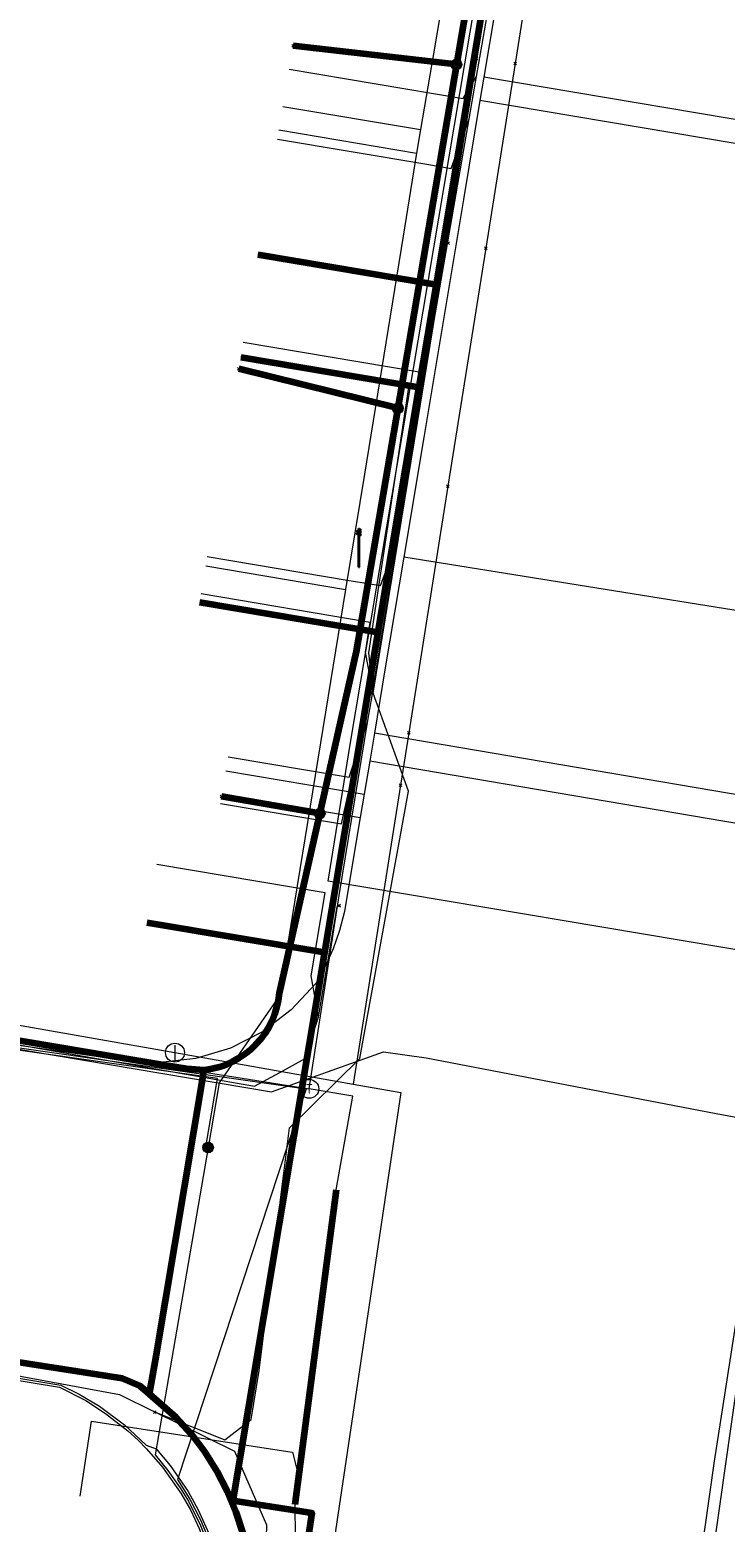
# Model space of a CAD drawing. Extents: x 152558 to 154479, y 462974 to 463683.
# Tile 171 of 212: x 153350 to 153365, y 463453 to 463484. Entities that reach past the tile are written whole.
import ezdxf
from ezdxf.enums import TextEntityAlignment as Align
from ezdxf.lldxf.tags import DXFTag

# ---------------------------------------------------------------- set-up
doc = ezdxf.new("R2010")
doc.units = 0
doc.header["$LTSCALE"] = 0.2
doc.layers.get('0').update_dxf_attribs({"linetype": 'CONTINUOUS'})
for name, color, linetype, lineweight in [('B-RO-KL-DATA_COAXIAAL_17_ZIGGO BV-G', 90, 'KL-DATA-N', 18), ('B-RO-KL-DATA_COAXIAAL_7_ZIGGO BV-G', 90, 'KL-DATA-N', 18), ('B-RO-KL-DATA_HULPSTUK_KPN BV-S', 90, 'CONTINUOUS', 25), ('B-RO-KL-DATA_HULPSTUK_REGGEFIBER OPERATOR BV-S', 90, 'CONTINUOUS', 25), ('B-RO-KL-DATA_KABELBED_KPN BV-G', 90, 'CONTINUOUS', 100), ('B-RO-KL-DATA_KABELBED_ZIGGO BV-G', 90, 'CONTINUOUS', 100), ('B-RO-KL-DATA_MANTELBUIS_PVC_KPN BV-G', 90, 'CONTINUOUS', 100), ('B-RO-KL-DATA_REGGEFIBER OPERATOR BV-G', 90, 'KL-DATA-N', 18), ('B-RO-KL-DATA_STEDIN NETBEHEER BV-G', 90, 'KL-DATA-N', 18), ('B-RO-KL-ET_LS_400 V_STEDIN NETBEHEER BV-G', 190, 'KL-LS-N', 18), ('B-RO-KL-ET_LS_GEMEENTE AMERSFOORT-S', 190, 'CONTINUOUS', 25), ('B-RO-KL-ET_LS_HULPSTUK_STEDIN NETBEHEER BV-S', 190, 'CONTINUOUS', 25), ('B-RO-KL-ET_MS_10 KV_STEDIN NETBEHEER BV-G', 130, 'KL-MS-N', 18), ('B-RO-KL-GAS_LD_HULPSTUK_STEDIN NETBEHEER BV-S', 50, 'CONTINUOUS', 25), ('B-RO-KL-GAS_LD_KOPER_22_0.1 BAR_STEDIN NETBEHEER BV-G', 50, 'KL-GAS-LD-N', 18), ('B-RO-KL-GAS_LD_MANTELBUIS_ASBESTCEMENT_124_STEDIN NETBEHEER BV-G', 50, 'CONTINUOUS', 100), ('B-RO-KL-GAS_LD_PE_32_0.1 BAR_STEDIN NETBEHEER BV-G', 50, 'KL-GAS-LD-N', 18), ('B-RO-KL-GAS_LD_PVC_63_0.1 BAR_STEDIN NETBEHEER BV-G', 50, 'KL-GAS-LD-N', 18), ('B-RO-KL-GAS_LD_STAAL_159_0.1 BAR_STEDIN NETBEHEER BV-G', 50, 'KL-GAS-LD-N', 18), ('B-RO-KL-GAS_LD_STAAL_21_0.1 BAR_STEDIN NETBEHEER BV-G', 50, 'KL-GAS-LD-N', 18), ('B-RO-KL-GAS_LD_STAAL_34_0.1 BAR_STEDIN NETBEHEER BV-G', 50, 'KL-GAS-LD-N', 18), ('B-RO-KL-WATER_100_VITENS-G', 170, 'KL-WATER-N', 18), ('B-RO-KL-WATER_HULPSTUK_VITENS-S', 170, 'CONTINUOUS', 25)]:
    doc.layers.add(name, color=color, linetype=linetype, lineweight=lineweight)
doc.styles.add('NLCS-ISO', font='NLCS-ISO.ttf')
tags = doc.linetypes.add('KL-DATA-N', pattern='A,4,-1,[101,NLCS.SHX,S=0.5,R=0,X=0,Y=0],-1,4,-1,["D",Standard,S=1,R=0,X=-0.25,Y=-0.5],-1.5', length=12.5).pattern_tags.tags
tags[18] = DXFTag(74, 10)
tags = doc.linetypes.add('KL-GAS-LD-N', pattern='A,4,-1,[69,NLCS.SHX,S=0.5,R=0,X=0,Y=0],-1,4,-1,["L",Standard,S=1,R=0,X=0.25,Y=-0.5],-2', length=13).pattern_tags.tags
tags[18] = DXFTag(74, 10)
tags = doc.linetypes.add('KL-LS-N', pattern='A,4,-1,[103,NLCS.SHX,S=0.75,R=0,X=0,Y=0],-1,4,-1,["L",Standard,S=1,R=0,X=0,Y=-0.5],-2', length=13).pattern_tags.tags
tags[18] = DXFTag(74, 10)
tags = doc.linetypes.add('KL-MS-N', pattern='A,4,-1,[103,NLCS.SHX,S=0.75,R=0,X=0,Y=0],-1,4,-1,["M",Standard,S=1,R=0,X=0,Y=-0.5],-2', length=13).pattern_tags.tags
tags[18] = DXFTag(74, 10)
doc.linetypes.add('KL-WATER-N', pattern='A,7,-0.5,[168,NLCS.SHX,S=0.75,R=0,X=0.75,Y=0],-2', length=9.5)

# ---------------------------------------------------------------- blocks, each defined once
blk = doc.blocks.new('SKL-WTB_HULP_T STUK-SO')
at = {"color": 0, "linetype": 'ByBlock', "lineweight": 18}
blk.add_circle((0, 0), 1, dxfattribs=at)
at = {"color": 0, "linetype": 'ByBlock', "lineweight": -2, "style": 'NLCS-ISO'}
blk.add_text('T', height=1, dxfattribs=at).set_placement((0, 0), align=Align.MIDDLE_CENTER)
at = {"color": 0, "linetype": 'ByBlock', "lineweight": 18, "style": 'NLCS-ISO', "flags": 1}
for tag, p in [('TYPE', (1.5, 0)), ('LABEL', (1.5, -1.5)), ('OMSCHRIJVING', (1.5, -3))]:
    blk.add_attdef(tag, p, '', height=1, dxfattribs=at)
blk = doc.blocks.new('SKL-WTB_HULP_MOF-SO')
at = {"linetype": 'ByBlock', "lineweight": 18}
h = blk.add_hatch(color=0, dxfattribs=at)
h.dxf.hatch_style = 1
h.paths.add_polyline_path([(-0.5625, 0, 1), (0.5625, 0, 1)])
at = {"color": 0, "linetype": 'ByBlock', "lineweight": 18}
blk.add_circle((0, 0), 0.5625, dxfattribs=at)
at = {"color": 0, "linetype": 'ByBlock', "lineweight": 18, "style": 'NLCS-ISO', "flags": 1}
for tag, p in [('TYPE', (1.5, 0)), ('LABEL', (1.5, -1.5)), ('OMSCHRIJVING', (1.5, -3))]:
    blk.add_attdef(tag, p, '', height=1, dxfattribs=at)
blk = doc.blocks.new('SKL-WTB_HULP_OVERIG-SO')
at = {"color": 0, "linetype": 'ByBlock', "lineweight": 18}
for points in [[(-0.14, 0.14), (0.14, -0.14)], [(0.14, 0.14), (-0.14, -0.14)]]:
    blk.add_lwpolyline(points, dxfattribs=at)
at = {"color": 0, "linetype": 'ByBlock', "lineweight": 18, "style": 'NLCS-ISO', "flags": 1}
for tag, p in [('TYPE', (1.5, 0)), ('LABEL', (1.5, -1.5)), ('OMSCHRIJVING', (1.5, -3))]:
    blk.add_attdef(tag, p, '', height=1, dxfattribs=at)
blk = doc.blocks.new('SKL-WTB_HULP_AFSLUITER-SO')
at = {"color": 0, "linetype": 'ByBlock', "lineweight": 18}
blk.add_lwpolyline([(0, 0.8), (0, -0.8)], dxfattribs=at)
blk.add_circle((0, 0), 1, dxfattribs=at)
at = {"color": 0, "linetype": 'ByBlock', "lineweight": 18, "style": 'NLCS-ISO', "flags": 1}
for tag, p in [('TYPE', (1.5, 0)), ('LABEL', (1.5, -1.5)), ('OMSCHRIJVING', (1.5, -3))]:
    blk.add_attdef(tag, p, '', height=1, dxfattribs=at)
blk = doc.blocks.new('SKL-ET_LS_MAST-SO')
for p, q in [((-0.05, 2.07), (0.05, 2.07)), ((-0.05, -2), (0.05, -2))]:
    blk.add_line(p, q)
for points in [[(-0.18, 1.76), (-0.22, 1.76), (-0.22, 1.84), (-0.18, 1.84), (-0.18, 1.79)], [(-0.18, 1.79), (-0.05, 1.79)], [(-0.18, 1.76), (-0.05, 1.76)], [(-0.05, -2), (-0.05, 2.07)], [(0.05, -2), (0.05, 2.07)], [(0.18, 1.92), (0.05, 1.92)], [(0.18, 1.89), (0.05, 1.89)], [(0.18, 1.66), (0.05, 1.66)], [(0.18, 1.63), (0.05, 1.63)], [(0.18, 1.89), (0.22, 1.89), (0.22, 1.97), (0.18, 1.97), (0.18, 1.92)], [(0.18, 1.63), (0.22, 1.63), (0.22, 1.71), (0.18, 1.71), (0.18, 1.66)], [(-0.18, 1.49), (-0.22, 1.49), (-0.22, 1.57), (-0.18, 1.57), (-0.18, 1.52)], [(-0.18, 1.52), (-0.05, 1.52)], [(-0.18, 1.49), (-0.05, 1.49)], [(0.18, 1.39), (0.05, 1.39)], [(0.18, 1.36), (0.05, 1.36)], [(0.18, 1.36), (0.22, 1.36), (0.22, 1.44), (0.18, 1.44), (0.18, 1.39)]]:
    blk.add_lwpolyline(points)

msp = doc.modelspace()

# ---------------------------------------------------------------- linework, layer by layer
at = {"layer": 'B-RO-KL-DATA_COAXIAAL_17_ZIGGO BV-G', "flags": 128}
msp.add_lwpolyline([(153325.03, 463555.309), (153326.833, 463565.294), (153328.014, 463571.83), (153328.08, 463572.194), (153333.055, 463570.822), (153335.575, 463570.146), (153341.66, 463568.512), (153345.619, 463567.45), (153353.418, 463565.357), (153353.334, 463565.046), (153367.415, 463561.251), (153370.775, 463560.345), (153371.869, 463558.545), (153368.638, 463539.272), (153368.319, 463537.371), (153367.251, 463530.999), (153366.71, 463527.773), (153365.689, 463521.684), (153364.895, 463516.951), (153364.585, 463515.103), (153363.172, 463506.675), (153362.99, 463505.591), (153362.053, 463500), (153361.595, 463497.261), (153361.414, 463496.177), (153360.532, 463490.903), (153359.497, 463484.716), (153358.545, 463479.023), (153358.182, 463476.854), (153357.317, 463471.68), (153356.184, 463464.908), (153354.248, 463453.329), (153355.921, 463453.071), (153355.784, 463452.182), (153355.035, 463447.33), (153353.629, 463438.218), (153353.507, 463437.428), (153352.512, 463430.984), (153351.902, 463427.031), (153350.603, 463418.611), (153350.374, 463417.129), (153349.029, 463408.411), (153348.812, 463407.011), (153348.61, 463406.053), (153348.286, 463405.129), (153348.215, 463404.987), (153347.845, 463404.254), (153347.294, 463403.445), (153346.699, 463402.774), (153346.144, 463402.233), (153345.528, 463401.762), (153344.86, 463401.369), (153344.149, 463401.059), (153343.407, 463400.836), (153342.498, 463394.924)], dxfattribs=at)
at = {"layer": 'B-RO-KL-DATA_COAXIAAL_7_ZIGGO BV-G', "flags": 128}
for points in [[(153368.319, 463537.371), (153367.251, 463530.999), (153366.71, 463527.773), (153365.689, 463521.684), (153364.895, 463516.951), (153364.585, 463515.103), (153363.172, 463506.675), (153362.99, 463505.591), (153362.053, 463500), (153361.595, 463497.261), (153361.414, 463496.177), (153360.532, 463490.903), (153359.497, 463484.716), (153358.545, 463479.023), (153358.182, 463476.854), (153357.317, 463471.68), (153356.184, 463464.908), (153352.436, 463465.537)], [(153368.319, 463537.371), (153367.251, 463530.999), (153366.71, 463527.773), (153365.689, 463521.684), (153364.895, 463516.951), (153364.585, 463515.103), (153363.172, 463506.675), (153362.99, 463505.591), (153362.053, 463500), (153361.595, 463497.261), (153361.414, 463496.177), (153360.532, 463490.903), (153359.497, 463484.716), (153358.545, 463479.023), (153358.182, 463476.854), (153357.317, 463471.68), (153356.184, 463464.908), (153352.436, 463465.537)], [(153368.319, 463537.371), (153367.251, 463530.999), (153366.71, 463527.773), (153365.689, 463521.684), (153364.895, 463516.951), (153364.585, 463515.103), (153363.172, 463506.675), (153362.99, 463505.591), (153362.053, 463500), (153361.595, 463497.261), (153361.414, 463496.177), (153360.532, 463490.903), (153359.497, 463484.716), (153358.545, 463479.023), (153358.182, 463476.854), (153357.317, 463471.68), (153356.184, 463464.908), (153352.436, 463465.537)], [(153368.319, 463537.371), (153367.251, 463530.999), (153366.71, 463527.773), (153365.689, 463521.684), (153364.895, 463516.951), (153364.585, 463515.103), (153363.172, 463506.675), (153362.99, 463505.591), (153362.053, 463500), (153361.595, 463497.261), (153361.414, 463496.177), (153360.532, 463490.903), (153359.497, 463484.716), (153358.545, 463479.023), (153358.182, 463476.854), (153357.317, 463471.68), (153356.184, 463464.908), (153352.436, 463465.537)], [(153368.319, 463537.371), (153367.251, 463530.999), (153366.71, 463527.773), (153365.689, 463521.684), (153364.895, 463516.951), (153364.585, 463515.103), (153363.172, 463506.675), (153362.99, 463505.591), (153362.053, 463500), (153361.595, 463497.261), (153361.414, 463496.177), (153360.532, 463490.903), (153359.497, 463484.716), (153358.545, 463479.023), (153358.182, 463476.854), (153357.317, 463471.68), (153356.184, 463464.908), (153352.436, 463465.537)], [(153368.319, 463537.371), (153367.251, 463530.999), (153366.71, 463527.773), (153365.689, 463521.684), (153364.895, 463516.951), (153364.585, 463515.103), (153363.172, 463506.675), (153362.99, 463505.591), (153362.053, 463500), (153361.595, 463497.261), (153361.414, 463496.177), (153360.532, 463490.903), (153359.497, 463484.716), (153358.545, 463479.023), (153354.775, 463479.658)], [(153368.319, 463537.371), (153367.251, 463530.999), (153366.71, 463527.773), (153365.689, 463521.684), (153364.895, 463516.951), (153364.585, 463515.103), (153363.172, 463506.675), (153362.99, 463505.591), (153362.053, 463500), (153361.595, 463497.261), (153361.414, 463496.177), (153360.532, 463490.903), (153359.497, 463484.716), (153358.545, 463479.023), (153354.775, 463479.658)]]:
    msp.add_lwpolyline(points, dxfattribs=at)
at = {"layer": 'B-RO-KL-DATA_KABELBED_KPN BV-G', "flags": 128}
for points in [[(153360.117, 463490.363), (153358.975, 463483.675), (153357.736, 463476.411), (153356.858, 463471.269), (153355.228, 463464.049), (153355.208, 463463.898), (153355.175, 463463.749), (153355.13, 463463.603), (153355.073, 463463.462), (153355.004, 463463.326), (153354.923, 463463.197), (153354.832, 463463.075), (153354.731, 463462.96), (153354.621, 463462.855), (153354.502, 463462.76), (153354.376, 463462.675), (153354.243, 463462.601), (153354.104, 463462.538), (153353.96, 463462.488), (153353.812, 463462.45), (153353.662, 463462.424), (153353.636, 463462.425)], [(153358.975, 463483.675), (153355.522, 463484.069)], [(153357.736, 463476.411), (153354.374, 463477.245)], [(153356.085, 463467.846), (153354.011, 463468.206)], [(153353.636, 463462.425), (153353.277, 463462.45), (153352.793, 463462.529), (153341.718, 463464.395), (153333.573, 463465.766), (153323.981, 463467.38)], [(153353.636, 463462.425), (153353.615, 463462.294), (153352.619, 463456.377), (153352.476, 463455.584)], [(153353.615, 463462.294), (153352.619, 463456.377)], [(153330.544, 463459.105), (153330.864, 463459.125), (153331.186, 463459.117), (153331.505, 463459.082), (153351.906, 463455.916), (153352.274, 463455.76), (153352.476, 463455.584)], [(153352.476, 463455.584), (153353.046, 463455.093), (153353.366, 463454.738), (153353.655, 463454.357), (153353.91, 463453.953), (153354.13, 463453.528), (153354.313, 463453.087), (153354.457, 463452.631), (153354.562, 463452.164), (153354.627, 463451.691), (153354.651, 463451.213), (153354.634, 463450.736), (153354.576, 463450.261), (153353.601, 463443.94), (153353.388, 463442.556), (153352.031, 463433.76), (153351.971, 463433.368), (153351.251, 463428.702), (153351.251, 463428.701)]]:
    msp.add_lwpolyline(points, dxfattribs=at)
at = {"layer": 'B-RO-KL-DATA_KABELBED_ZIGGO BV-G', "flags": 128}
for points in [[(153359.497, 463484.716), (153358.545, 463479.023)], [(153354.775, 463479.658), (153358.545, 463479.023)], [(153358.545, 463479.023), (153358.182, 463476.854)], [(153354.415, 463477.488), (153358.182, 463476.854)], [(153358.182, 463476.854), (153357.317, 463471.68)], [(153353.541, 463472.316), (153357.317, 463471.68)], [(153357.317, 463471.68), (153356.184, 463464.908)], [(153356.184, 463464.908), (153352.436, 463465.537)], [(153356.184, 463464.908), (153354.248, 463453.329), (153355.921, 463453.071), (153355.784, 463452.182)]]:
    msp.add_lwpolyline(points, dxfattribs=at)
at = {"layer": 'B-RO-KL-DATA_MANTELBUIS_PVC_KPN BV-G', "flags": 128}
msp.add_lwpolyline([(153353.615, 463462.294), (153352.619, 463456.377)], dxfattribs=at)
at = {"layer": 'B-RO-KL-DATA_REGGEFIBER OPERATOR BV-G', "flags": 128}
for points in [[(153352.59, 463455.207), (153354.08, 463454.613), (153354.637, 463455.042), (153354.807, 463456.075), (153355.445, 463461.208), (153356.936, 463462.674), (153357.963, 463468.322), (153357.214, 463470.391), (153359.627, 463485.102), (153362.947, 463505.182), (153366.108, 463524.115), (153367.795, 463534.653)], [(153357.214, 463470.391), (153357.21, 463471.196), (153358.188, 463477.17), (153354.469, 463477.8)], [(153357.214, 463470.391), (153357.121, 463471.24), (153357.978, 463476.899), (153354.418, 463477.496)], [(153357.214, 463470.391), (153357.052, 463471.256), (153357.155, 463471.887), (153353.576, 463472.488)], [(153319.856, 463467.799), (153335.541, 463465.443), (153354.709, 463462.084), (153355.242, 463462.378)], [(153356.061, 463463.549), (153355.903, 463464.415), (153356.199, 463466.174), (153352.644, 463466.772)], [(153355.242, 463462.378), (153355.775, 463462.673), (153356.061, 463463.549), (153356.453, 463465.875)], [(153319.8, 463453.7), (153320.235, 463456.063), (153324.836, 463455.217), (153333.889, 463453.726), (153334.637, 463454.021), (153335.686, 463459.336), (153336.844, 463464.888), (153337.306, 463464.962), (153355.068, 463461.963), (153357.432, 463462.813), (153358.335, 463462.683), (153364.47, 463461.508), (153365.917, 463461.241)], [(153320.181, 463456.024), (153334.217, 463453.445), (153334.466, 463453.688), (153335.394, 463458.247), (153336.145, 463458.472), (153351.854, 463455.571), (153352.59, 463455.207)], [(153354.566, 463448.322), (153354.804, 463449.688), (153354.938, 463451.806), (153354.97, 463452.813), (153354.289, 463454.369), (153352.59, 463455.207)]]:
    msp.add_lwpolyline(points, dxfattribs=at)
at = {"layer": 'B-RO-KL-DATA_STEDIN NETBEHEER BV-G', "flags": 128}
msp.add_lwpolyline([(153378.061, 463454.322), (153377.977, 463454.515), (153377.541, 463455.166), (153376.997, 463455.73), (153376.361, 463456.189), (153375.653, 463456.527), (153371.034, 463458.127), (153369.773, 463458.667), (153368.637, 463459.435), (153367.665, 463460.404), (153366.894, 463461.538), (153366.351, 463462.798), (153366.03, 463464.287), (153365.978, 463464.43), (153365.901, 463464.56), (153365.801, 463464.674), (153365.682, 463464.768), (153365.548, 463464.838), (153365.403, 463464.882), (153356.264, 463466.417), (153356.737, 463469.346), (153361.906, 463500), (153367.082, 463530.524), (153371.556, 463557.859), (153371.607, 463558.511), (153371.625, 463559.254), (153371.577, 463559.927), (153371.423, 463560.637), (153371.199, 463561.353), (153370.959, 463561.954), (153370.675, 463562.513), (153370.25, 463563.158), (153369.763, 463563.763), (153369.615, 463563.987), (153369.51, 463564.233), (153369.451, 463564.495), (153369.44, 463564.763), (153369.477, 463565.028), (153370.889, 463572.299), (153370.708, 463574.877)], dxfattribs=at)
at = {"layer": 'B-RO-KL-ET_LS_400 V_STEDIN NETBEHEER BV-G', "flags": 128}
for points in [[(153377.094, 463582.874), (153377.002, 463582.528), (153376.83, 463581.882), (153376.672, 463581.289), (153376.655, 463581.227), (153375.581, 463577.194), (153375.483, 463576.892), (153375.354, 463576.601), (153375.194, 463576.326), (153375.006, 463576.069), (153374.793, 463575.834), (153374.547, 463575.616), (153374.278, 463575.426), (153373.991, 463575.267), (153373.688, 463575.14), (153373.372, 463575.047), (153373.081, 463574.993), (153372.785, 463574.968), (153372.489, 463574.973), (153372.194, 463575.007), (153371.903, 463575.068), (153370.595, 463575.42), (153370.112, 463575.549), (153369.629, 463575.679), (153369.549, 463575.39), (153366.699, 463565.082), (153368.623, 463564.587), (153369.009, 463564.449), (153369.38, 463564.285), (153369.739, 463564.094), (153370.083, 463563.878), (153370.41, 463563.637), (153370.714, 463563.379), (153370.999, 463563.1), (153371.264, 463562.801), (153371.508, 463562.485), (153371.728, 463562.152), (153371.935, 463561.784), (153372.114, 463561.401), (153372.264, 463561.006), (153372.384, 463560.601), (153372.474, 463560.189), (153372.515, 463559.833), (153372.535, 463559.475), (153372.531, 463559.116), (153372.505, 463558.759), (153372.455, 463558.403), (153371.924, 463555.783), (153371.772, 463555.033), (153371.148, 463551.956), (153370.091, 463546.741), (153369.51, 463543.876), (153368.954, 463541.132), (153368.038, 463534.491), (153367.655, 463531.983), (153367.135, 463528.576), (153367.058, 463528.075), (153366.886, 463526.949), (153366.526, 463524.79), (153366.351, 463523.755), (153365.675, 463519.765), (153365.5, 463518.73), (153364.824, 463514.736), (153364.65, 463513.705), (153364.539, 463513.052), (153363.974, 463509.713), (153363.827, 463508.844), (153363.288, 463505.661), (153362.976, 463503.819), (153362.749, 463502.477), (153362.318, 463499.931), (153361.455, 463494.765), (153361.233, 463493.438), (153361.101, 463492.645), (153360.615, 463489.738), (153359.802, 463484.873), (153359.557, 463483.405), (153359.474, 463482.911), (153359.125, 463480.819), (153358.285, 463475.793), (153357.863, 463473.266), (153357.472, 463470.928), (153357.241, 463469.548), (153357.142, 463468.954), (153357.026, 463468.258), (153356.944, 463467.765), (153356.768, 463466.712), (153356.611, 463465.776), (153356.507, 463465.378), (153356.371, 463464.99), (153356.202, 463464.615), (153356.002, 463464.256), (153355.485, 463463.697), (153354.876, 463463.237), (153354.197, 463462.892), (153353.467, 463462.672), (153352.71, 463462.584), (153351.949, 463462.63), (153349.43, 463462.988), (153349.176, 463463.024), (153348.033, 463456.197), (153350.612, 463455.77), (153351.001, 463455.577), (153351.428, 463455.321), (153351.956, 463454.929), (153352.418, 463454.5), (153352.627, 463454.424), (153352.924, 463454.069), (153353.301, 463453.521), (153353.518, 463453.133), (153353.777, 463452.554), (153353.961, 463451.992), (153354.068, 463451.538), (153354.142, 463451.047), (153354.175, 463450.533), (153354.154, 463449.879), (153350.285, 463425.136), (153351.823, 463424.891), (153358.899, 463423.696)], [(153368.904, 463541.139), (153368.454, 463537.875), (153367.989, 463534.498), (153367.404, 463530.668), (153366.781, 463526.591), (153366.594, 463525.485), (153366.034, 463522.176), (153365.855, 463521.116), (153364.447, 463512.801), (153364.366, 463512.322), (153363.239, 463505.668), (153362.803, 463503.09), (153362.449, 463500.999), (153362.28, 463500), (153360.96, 463498.478), (153360.193, 463493.951), (153359.753, 463491.353), (153359.369, 463489.09), (153358.49, 463483.901), (153358.218, 463482.298), (153358.135, 463481.804), (153357.848, 463480.047), (153357.029, 463475.018), (153356.632, 463472.584), (153356.209, 463469.988), (153355.231, 463463.987), (153353.96, 463462.155), (153353.725, 463460.79)], [(153373.112, 463481.125), (153359.557, 463483.405)], [(153355.306, 463482.787), (153358.218, 463482.298)], [(153373.029, 463480.632), (153359.474, 463482.911)], [(153311.902, 463482.165), (153310.942, 463475.934), (153310.568, 463473.51), (153310.584, 463472.999), (153310.599, 463472.5), (153310.817, 463471.513), (153311.214, 463470.584), (153311.778, 463469.745), (153312.488, 463469.025), (153313.319, 463468.451), (153314.243, 463468.041), (153315.227, 463467.81), (153316.311, 463467.652), (153321.119, 463466.952), (153327.974, 463465.954), (153328.49, 463465.879), (153346.86, 463463.252), (153346.967, 463463.288), (153355.802, 463462.029), (153353.076, 463453.777), (153353.341, 463453.356), (153353.568, 463452.919), (153353.763, 463452.45), (153353.941, 463451.878), (153354.04, 463451.413), (153354.101, 463450.959), (153354.127, 463450.355), (153354.105, 463449.887), (153350.563, 463427.24)], [(153355.223, 463482.294), (153358.135, 463481.804)], [(153371.424, 463471.087), (153357.863, 463473.266)], [(153353.675, 463473.081), (153356.632, 463472.584)], [(153369.771, 463467.42), (153357.241, 463469.548)], [(153369.671, 463466.828), (153357.142, 463468.954)], [(153354.102, 463468.749), (153357.026, 463468.258)], [(153354.019, 463468.256), (153356.944, 463467.765)], [(153353.725, 463460.79), (153353.676, 463460.798), (153353.925, 463462.246), (153346.976, 463463.236), (153346.867, 463463.301), (153335.001, 463464.992), (153331.437, 463465.5)], [(153353.725, 463460.79), (153352.605, 463454.299), (153352.877, 463453.966), (153353.133, 463453.601), (153353.308, 463453.314), (153353.565, 463452.806), (153353.767, 463452.29), (153353.894, 463451.862), (153354.007, 463451.314), (153354.053, 463450.943), (153354.078, 463450.434), (153354.056, 463449.895), (153352.982, 463443.025), (153351.329, 463432.457), (153350.514, 463427.247), (153350.563, 463427.24)], [(153304.317, 463460.201), (153310.218, 463458.947), (153313.071, 463458.475), (153317.125, 463457.805), (153335.467, 463454.772), (153336.06, 463458.114), (153348.824, 463456.017), (153350.583, 463455.728), (153351.138, 463455.442), (153351.559, 463455.171), (153352.028, 463454.802), (153352.245, 463454.603), (153352.424, 463454.422), (153352.763, 463454.032), (153353.149, 463453.484), (153353.351, 463453.133), (153353.54, 463452.74), (153353.767, 463452.129), (153353.905, 463451.597), (153354.007, 463450.907), (153354.028, 463450.368), (153354.007, 463449.903), (153353.396, 463445.999), (153352.809, 463442.243), (153352.48, 463440.143), (153351.693, 463435.11), (153350.919, 463430.16), (153350.119, 463425.043), (153350.114, 463425.013), (153351.799, 463424.744), (153358.86, 463423.551)]]:
    msp.add_lwpolyline(points, dxfattribs=at)
at = {"layer": 'B-RO-KL-ET_MS_10 KV_STEDIN NETBEHEER BV-G', "flags": 128}
msp.add_lwpolyline([(153362.583, 463426.721), (153360.813, 463426.985), (153365.323, 463458.658), (153371.906, 463500), (153376.173, 463529.059), (153383.457, 463567.198), (153383.621, 463567.572), (153383.849, 463567.911), (153384.134, 463568.205), (153384.465, 463568.445), (153384.833, 463568.622), (153385.227, 463568.733), (153385.634, 463568.772), (153386.041, 463568.738), (153499.84, 463539.091)], dxfattribs=at)
at = {"layer": 'B-RO-KL-GAS_LD_KOPER_22_0.1 BAR_STEDIN NETBEHEER BV-G', "flags": 128}
for points in [[(153355.439, 463483.576), (153359.119, 463482.957), (153359.403, 463483.418)], [(153355.19, 463482.097), (153358.347, 463481.566)], [(153353.708, 463473.278), (153356.667, 463472.781)], [(153353.986, 463468.059), (153356.544, 463467.63), (153357.241, 463470.752), (153357.261, 463470.749)]]:
    msp.add_lwpolyline(points, dxfattribs=at)
at = {"layer": 'B-RO-KL-GAS_LD_MANTELBUIS_ASBESTCEMENT_124_STEDIN NETBEHEER BV-G', "flags": 128}
msp.add_lwpolyline([(153355.567, 463453.244), (153356.439, 463459.895)], dxfattribs=at)
at = {"layer": 'B-RO-KL-GAS_LD_PE_32_0.1 BAR_STEDIN NETBEHEER BV-G', "flags": 128}
for points in [[(153358.347, 463481.566), (153358.862, 463481.479), (153359.248, 463482.529)], [(153356.667, 463472.781), (153357.373, 463472.663), (153357.733, 463473.616)], [(153355.412, 463454.364), (153355.51, 463454.349), (153355.643, 463453.823)]]:
    msp.add_lwpolyline(points, dxfattribs=at)
at = {"layer": 'B-RO-KL-GAS_LD_PVC_63_0.1 BAR_STEDIN NETBEHEER BV-G', "flags": 128}
for points in [[(153355.865, 463462.029), (153356.497, 463466.113), (153357.099, 463469.767), (153357.193, 463470.337), (153357.261, 463470.749), (153357.733, 463473.616), (153357.96, 463474.995), (153358.392, 463477.619), (153358.851, 463480.251), (153359.248, 463482.529), (153359.403, 463483.418), (153359.452, 463483.702), (153360.343, 463488.817), (153360.852, 463491.952), (153360.978, 463492.742), (153361.252, 463494.461), (153362.001, 463498.933), (153362.441, 463501.556), (153362.64, 463502.739), (153362.656, 463502.837), (153363.618, 463508.565), (153364.18, 463511.916), (153364.43, 463513.395), (153364.532, 463513.999), (153365.309, 463518.602), (153365.934, 463522.305), (153366, 463522.694), (153366.196, 463523.858), (153366.823, 463527.569), (153367.132, 463529.395), (153367.405, 463531.018), (153367.48, 463531.466), (153370.155, 463547.459), (153371.096, 463553.098), (153371.789, 463556.692), (153372.558, 463560.543)], [(153348.109, 463463.259), (153355.865, 463462.029)], [(153333.874, 463313.212), (153334.878, 463318.007), (153335.389, 463321.47), (153335.464, 463321.977), (153336.655, 463330.071), (153337.353, 463334.343), (153338.561, 463342.13), (153338.676, 463342.872), (153338.983, 463344.85), (153339.05, 463345.26), (153339.825, 463349.936), (153340.04, 463351.291), (153340.259, 463352.673), (153340.466, 463353.975), (153340.704, 463355.473), (153341.369, 463359.681), (153342.027, 463363.906), (153342.211, 463365.089), (153342.519, 463367.066), (153342.747, 463368.534), (153343.028, 463370.336), (153343.448, 463373.248), (153343.969, 463376.819), (153344.082, 463377.524), (153344.305, 463378.92), (153344.619, 463380.892), (153344.762, 463381.785), (153345.392, 463385.728), (153345.603, 463387.06), (153345.885, 463389.041), (153346.102, 463390.559), (153346.521, 463393.495), (153346.65, 463394.402), (153347.718, 463401.446), (153349.059, 463409.462), (153349.433, 463411.696), (153349.649, 463413.09), (153349.703, 463413.435), (153349.711, 463413.486), (153350.507, 463418.621), (153351.188, 463423.016), (153351.311, 463423.806), (153351.343, 463424.015), (153352.032, 463428.462), (153352.555, 463431.762), (153352.845, 463433.537), (153353.073, 463434.93), (153353.981, 463440.482), (153354.12, 463441.333), (153354.346, 463442.714), (153354.519, 463443.773), (153354.772, 463445.704), (153355.44, 463450.802), (153355.58, 463451.868), (153355.567, 463453.244), (153355.643, 463453.823), (153356.436, 463459.895), (153356.785, 463461.872), (153355.865, 463462.029)]]:
    msp.add_lwpolyline(points, dxfattribs=at)
at = {"layer": 'B-RO-KL-GAS_LD_STAAL_159_0.1 BAR_STEDIN NETBEHEER BV-G', "flags": 128}
msp.add_lwpolyline([(153339.407, 463297.017), (153342.29, 463299.962), (153347.563, 463337.102), (153357.087, 463406.393), (153360.252, 463424.646), (153364.432, 463454.162), (153370.984, 463496.208), (153372.144, 463503.105), (153379.46, 463545.968), (153385.687, 463573.01)], dxfattribs=at)
at = {"layer": 'B-RO-KL-GAS_LD_STAAL_21_0.1 BAR_STEDIN NETBEHEER BV-G', "flags": 128}
msp.add_lwpolyline([(153354.152, 463469.045), (153356.707, 463468.616), (153357.099, 463469.767)], dxfattribs=at)
at = {"layer": 'B-RO-KL-GAS_LD_STAAL_34_0.1 BAR_STEDIN NETBEHEER BV-G', "flags": 128}
msp.add_lwpolyline([(153351.017, 463453.423), (153351.261, 463455.005), (153355.412, 463454.364)], dxfattribs=at)
at = {"layer": 'B-RO-KL-WATER_100_VITENS-G', "flags": 128}
for points in [[(153375.998, 463534.745), (153370.723, 463535.573), (153368.988, 463535.845), (153368.281, 463531.744), (153367.611, 463527.86), (153366.883, 463523.64), (153366.016, 463518.617), (153365.149, 463513.594), (153364.311, 463508.739), (153363.444, 463503.716), (153362.811, 463500.049), (153362.611, 463498.791), (153361.812, 463493.76), (153361.038, 463488.883), (153360.215, 463483.696), (153359.595, 463479.794), (153358.796, 463474.762), (153357.969, 463469.552), (153357.793, 463468.446), (153356.79, 463462.129)], [(153310.407, 463470.317), (153317.614, 463469.044), (153321.19, 463468.413), (153327.979, 463467.215), (153331.517, 463466.591), (153334.938, 463465.987), (153348.687, 463463.56), (153349.371, 463463.439), (153353.025, 463462.794)], [(153353.025, 463462.794), (153356.79, 463462.129)], [(153356.79, 463462.129), (153357.803, 463461.95), (153355.988, 463449.806), (153355.382, 463445.748), (153354.505, 463439.879), (153353.753, 463434.842), (153353, 463429.805), (153352.248, 463424.768), (153351.496, 463419.731), (153350.912, 463415.818), (153350.16, 463410.781), (153349.4, 463405.689), (153348.639, 463400.596)]]:
    msp.add_lwpolyline(points, dxfattribs=at)

# ---------------------------------------------------------------- block references
at = {"layer": 'B-RO-KL-DATA_HULPSTUK_KPN BV-S', "xscale": 0.2, "yscale": 0.2, "zscale": 0.2}
for name, p in [('SKL-WTB_HULP_OVERIG-SO', (153355.522, 463484.069)), ('SKL-WTB_HULP_MOF-SO', (153358.975, 463483.675)), ('SKL-WTB_HULP_OVERIG-SO', (153358.975, 463483.675)), ('SKL-WTB_HULP_OVERIG-SO', (153354.374, 463477.245)), ('SKL-WTB_HULP_MOF-SO', (153357.736, 463476.411)), ('SKL-WTB_HULP_OVERIG-SO', (153357.736, 463476.411)), ('SKL-WTB_HULP_OVERIG-SO', (153354.011, 463468.206)), ('SKL-WTB_HULP_MOF-SO', (153356.085, 463467.846)), ('SKL-WTB_HULP_OVERIG-SO', (153356.085, 463467.846)), ('SKL-WTB_HULP_OVERIG-SO', (153353.636, 463462.425)), ('SKL-WTB_HULP_OVERIG-SO', (153353.636, 463462.425)), ('SKL-WTB_HULP_OVERIG-SO', (153353.636, 463462.425)), ('SKL-WTB_HULP_OVERIG-SO', (153352.476, 463455.584)), ('SKL-WTB_HULP_OVERIG-SO', (153352.476, 463455.584)), ('SKL-WTB_HULP_OVERIG-SO', (153352.476, 463455.584))]:
    msp.add_blockref(name, p, dxfattribs=at)
at = {"layer": 'B-RO-KL-DATA_HULPSTUK_REGGEFIBER OPERATOR BV-S', "xscale": 0.2, "yscale": 0.2, "zscale": 0.2}
for p in [(153359.4, 463483.8), (153358.8, 463479.9), (153357.9, 463474.9), (153357.2, 463470.4), (153356.5, 463465.9), (153352.6, 463455.2)]:
    msp.add_blockref('SKL-WTB_HULP_OVERIG-SO', p, dxfattribs=at)
at = {"layer": 'B-RO-KL-ET_LS_GEMEENTE AMERSFOORT-S', "xscale": 0.2, "yscale": 0.2, "zscale": 0.2}
msp.add_blockref('SKL-ET_LS_MAST-SO', (153356.914, 463473.455), dxfattribs=at)
at = {"layer": 'B-RO-KL-ET_LS_HULPSTUK_STEDIN NETBEHEER BV-S', "xscale": 0.2, "yscale": 0.2, "zscale": 0.2}
msp.add_blockref('SKL-WTB_HULP_MOF-SO', (153353.725, 463460.79), dxfattribs=at)
at = {"layer": 'B-RO-KL-GAS_LD_HULPSTUK_STEDIN NETBEHEER BV-S', "xscale": 0.2, "yscale": 0.2, "zscale": 0.2}
msp.add_blockref('SKL-WTB_HULP_T STUK-SO', (153355.865, 463462.029), dxfattribs=at)
at = {"layer": 'B-RO-KL-WATER_HULPSTUK_VITENS-S', "xscale": 0.2, "yscale": 0.2, "zscale": 0.2}
for name, p in [('SKL-WTB_HULP_OVERIG-SO', (153360.215, 463483.696)), ('SKL-WTB_HULP_OVERIG-SO', (153359.595, 463479.794)), ('SKL-WTB_HULP_OVERIG-SO', (153358.796, 463474.762)), ('SKL-WTB_HULP_OVERIG-SO', (153357.969, 463469.552)), ('SKL-WTB_HULP_OVERIG-SO', (153357.793, 463468.446)), ('SKL-WTB_HULP_AFSLUITER-SO', (153353.025, 463462.794))]:
    msp.add_blockref(name, p, dxfattribs=at)

doc.saveas('drawing.dxf')
